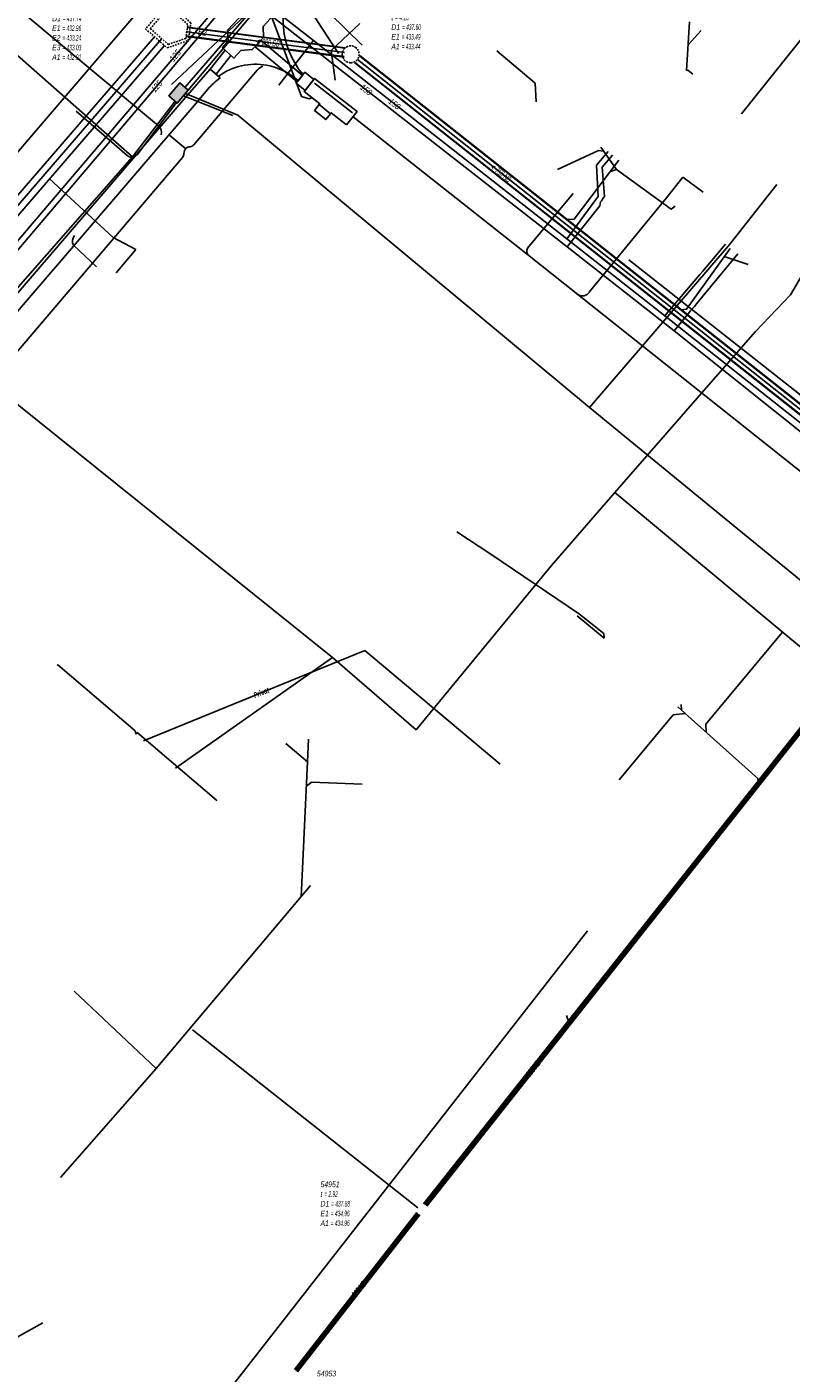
# Model space of a CAD drawing. Header units: metres. Extents: x 2695563 to 2696938, y 1260544 to 1262032.
# Tile 81 of 256: x 2696063 to 2696131, y 1260984 to 1261104. Entities that reach past the tile are written whole.
import ezdxf

# ---------------------------------------------------------------- set-up
doc = ezdxf.new("R2010")
doc.units = ezdxf.units.M
doc.linetypes.add('AUSGEZOGEN', pattern=[0])
doc.linetypes.add('STRICHLINIE2_S3', pattern=[0.25, 0.15, -0.1])
for name, color, linetype in [('AW_LK_ Haltung Text', 7, 'AUSGEZOGEN'), ('AW_LK_Ein-Auslauftext', 24, 'AUSGEZOGEN'), ('AW_LK_Haltung', 24, 'AUSGEZOGEN'), ('AW_LK_Normschacht Text', 24, 'AUSGEZOGEN'), ('AW_LK_Schacht Detailpolygon', 24, 'AUSGEZOGEN'), ('AW_LK_Trasselinie', 24, 'AUSGEZOGEN'), ('EW_LK_Bauwerk_FL_Linie_Punkt', 1, 'AUSGEZOGEN'), ('EW_LK_Trasseabs', 1, 'AUSGEZOGEN'), ('EW_LK_Trasseabs_Text', 1, 'AUSGEZOGEN'), ('EW_LK_Trasserand', 1, 'AUSGEZOGEN'), ('FM_LK_SW_BAUWERK', 94, 'AUSGEZOGEN'), ('FM_LK_SW_TRASSEKANTE', 94, 'AUSGEZOGEN'), ('GA_LK_Leitung', 32, 'AUSGEZOGEN'), ('GA_LK_Leitung_Text', 32, 'AUSGEZOGEN'), ('TV_LK_LEITUNG', 92, 'AUSGEZOGEN'), ('WA_LK_Leitung', 171, 'AUSGEZOGEN'), ('WA_LK_Leitung_Text', 171, 'AUSGEZOGEN')]:
    doc.layers.add(name, color=color, linetype=linetype)
doc.styles.add('ARIAL', font='arial.ttf')
doc.styles.add('ARIALNARROW', font='ARIALN.TTF')
pattern_1 = [(0, (2703955, 1269100), (4050, 4050), [4050, -4050]), (90, (2703955, 1269100), (-4050, 4050), [4050, -4050])]
pattern_2 = [(0, (2708005, 1273150), (6075, 6075), [6075, -6075]), (90, (2708005, 1273150), (-6075, 6075), [6075, -6075])]

# ---------------------------------------------------------------- blocks, each defined once
blk = doc.blocks.new('COMPLEXOBJECT_1522')
at = {"layer": 'AW_LK_Schacht Detailpolygon', "color": 24, "linetype": 'STRICHLINIE2_S3', "transparency": 33554687}
for centre, radius, start, end in [((6091.24, 11101.34), 0.767, 135.484, 179.6584), ((6091.22, 11101.33), 0.748, 179.4683, 219.5234), ((6091.24, 11101.33), 0.773, 115.145, 135.1879), ((6091.22, 11101.35), 0.749, 50.4716, 114.6532), ((6091.22, 11101.35), 0.752, 347.3121, 50.3875), ((6091.21, 11101.33), 0.739, 219.7041, 270.7833), ((6091.23, 11101.33), 0.735, 269.1993, 310.7294), ((6091.23, 11101.33), 0.735, 310.5113, 348.5455)]:
    blk.add_arc(centre, radius, start, end, dxfattribs=at)
blk = doc.blocks.new('COMPLEXOBJECT_1615')
at = {"layer": 'EW_LK_Trasserand', "color": 1, "linetype": 'AUSGEZOGEN', "transparency": 33554687}
for points in [[(6079.6, 11099.25), (6078.7, 11100.02), (6076.48, 11097.47), (6046.34, 11062.38), (6043.66, 11059.08)], [(6044.51, 11058.48), (6047.14, 11061.71), (6077.27, 11096.79), (6078.51, 11098.23)], [(6042.27, 11056.01), (6041.96, 11054.87), (6041.64, 11054.27)], [(6041.64, 11054.27), (6042.46, 11053.58), (6042.93, 11054.49), (6043.27, 11055.73)]]:
    blk.add_lwpolyline(points, dxfattribs=at)
for centre, radius, start, end in [((6083.51, 11093.96), 6.58, 126.4818, 139.501), ((6048.18, 11055.19), 5.97, 139.2121, 172.077), ((6048.53, 11055.02), 5.3, 139.2324, 172.2166)]:
    blk.add_arc(centre, radius, start, end, dxfattribs=at)
blk = doc.blocks.new('COMPLEXOBJECT_1880')
at = {"layer": 'EW_LK_Trasseabs', "color": 1, "linetype": 'AUSGEZOGEN', "transparency": 33554687}
blk.add_line((6068.58, 11082.42), (6066.53, 11084.36), dxfattribs=at)
blk.add_arc((6067.24, 11084.7), 0.794, 141.4333, 205.6312, dxfattribs=at)
blk = doc.blocks.new('COMPLEXOBJECT_1913')
at = {"layer": 'EW_LK_Trasseabs', "color": 1, "linetype": 'AUSGEZOGEN', "transparency": 33554687}
blk.add_line((6107.08, 11084.23), (6111.05, 11088.96), dxfattribs=at)
blk.add_arc((6107.5, 11083.8), 0.599, 133.8665, 206.4918, dxfattribs=at)
blk = doc.blocks.new('COMPLEXOBJECT_1930')
at = {"layer": 'EW_LK_Trasseabs', "color": 1, "linetype": 'AUSGEZOGEN', "transparency": 33554687}
blk.add_line((6076.53, 11092.93), (6075.11, 11094.12), dxfattribs=at)
blk.add_lwpolyline([(6046.51, 11057.29), (6047, 11057.85), (6076.25, 11092.16)], dxfattribs=at)
for centre, radius, start, end in [((6075.79, 11092.51), 0.573, 322.7392, 0.6824), ((6077.01, 11092.52), 0.639, 138.967, 180.2187)]:
    blk.add_arc(centre, radius, start, end, dxfattribs=at)
blk = doc.blocks.new('COMPLEXOBJECT_1931')
at = {"layer": 'EW_LK_Trasseabs', "color": 1, "linetype": 'AUSGEZOGEN', "transparency": 33554687}
blk.add_lwpolyline([(6077.24, 11093.29), (6082.25, 11099.15), (6082.89, 11099.94)], dxfattribs=at)
for centre, radius, start, end in [((6083.76, 11099.15), 1.18, 107.2323, 137.6817), ((6076.94, 11092.52), 0.59, 91.5123, 135.1934), ((6076.82, 11093.64), 0.546, 281.1601, 319.7871)]:
    blk.add_arc(centre, radius, start, end, dxfattribs=at)
blk = doc.blocks.new('COMPLEXOBJECT_2193')
at = {"layer": 'EW_LK_Trasseabs', "color": 1, "linetype": 'AUSGEZOGEN', "transparency": 33554687}
blk.add_line((6074.1, 11094.96), (6057.46, 11108.87), dxfattribs=at)
blk.add_arc((6073.73, 11094.42), 0.652, 337.8921, 55.7477, dxfattribs=at)
blk = doc.blocks.new('COMPLEXOBJECT_2279')
at = {"layer": 'EW_LK_Trasseabs', "color": 1, "linetype": 'AUSGEZOGEN', "transparency": 33554687}
blk.add_line((6112.47, 11080.16), (6119.36, 11088.57), dxfattribs=at)
blk.add_arc((6111.86, 11080.57), 0.741, 236.5313, 326.4746, dxfattribs=at)
blk = doc.blocks.new('COMPLEXOBJECT_2803')
at = {"layer": 'FM_LK_SW_TRASSEKANTE', "color": 94, "linetype": 'AUSGEZOGEN', "transparency": 33554687}
for p, q in [((6075.72, 11097.05), (6072.16, 11092.35)), ((6071.3, 11092.34), (6066.77, 11096.27))]:
    blk.add_line(p, q, dxfattribs=at)
for centre, radius, start, end in [((6071.73, 11092.82), 0.641, 228.0893, 270.246), ((6071.72, 11092.82), 0.639, 270.7324, 313.0549)]:
    blk.add_arc(centre, radius, start, end, dxfattribs=at)

msp = doc.modelspace()

# ---------------------------------------------------------------- hatches: boundary and pattern name
at = {"layer": 'EW_LK_Bauwerk_FL_Linie_Punkt', "lineweight": 18, "transparency": 33554687}
h = msp.add_hatch(dxfattribs=at)
h.set_pattern_fill('MUSTER', color=1, scale=4050, style=0, pattern_type=2)
h.set_pattern_definition(pattern_1)
h.paths.add_polyline_path([(2696080.75, 1261101.76), (2696081.77, 1261100.81), (2696082.41, 1261101.5), (2696083.43, 1261101.57), (2696084.43, 1261102.64), (2696084.39, 1261103.63), (2696085.04, 1261104.33), (2696084.01, 1261105.28), (2696083.25, 1261104.47), (2696082.25, 1261104.41), (2696081.23, 1261103.31), (2696081.29, 1261102.35)], flags=0)
h = msp.add_hatch(dxfattribs=at)
h.set_pattern_fill('MUSTER', color=1, scale=4050, style=0, pattern_type=2)
h.set_pattern_definition(pattern_1)
h.paths.add_polyline_path([(2696091.83, 1261094.87), (2696092.76, 1261096.05), (2696088.98, 1261099.01), (2696088.06, 1261097.83), (2696089.45, 1261096.74), (2696089.39, 1261096.67), (2696090.38, 1261095.85), (2696090.46, 1261095.95)], flags=0)
h = msp.add_hatch(dxfattribs=at)
h.set_pattern_fill('MUSTER', color=1, scale=2025, style=0, pattern_type=2)
h.set_pattern_definition([(0, (2699905, 1265050), (2025, 2025), [2025, -2025]), (90, (2699905, 1265050), (-2025, 2025), [2025, -2025])])
h.paths.add_polyline_path([(2696088.97, 1261096.16), (2696089.97, 1261095.34), (2696090.38, 1261095.85), (2696089.39, 1261096.67)], flags=0)
at = {"layer": 'EW_LK_Trasserand', "lineweight": 18, "transparency": 33554687}
h = msp.add_hatch(dxfattribs=at)
h.set_pattern_fill('MUSTER', color=1, scale=6075, style=0, pattern_type=2)
h.set_pattern_definition(pattern_2)
h.paths.add_polyline_path([(2696084.2, 1261102.4), (2696083.68, 1261101.83), (2696087.43, 1261098.71), (2696087.89, 1261099.26)], flags=0)
h = msp.add_hatch(dxfattribs=at)
h.set_pattern_fill('MUSTER', color=1, scale=6075, style=0, pattern_type=2)
h.set_pattern_definition(pattern_2)
h.paths.add_polyline_path([(2696080.2, 1261099.38), (2696081.52, 1261101.05), (2696081, 1261101.52), (2696079.67, 1261099.83)], flags=0)
h = msp.add_hatch(dxfattribs=at)
h.set_pattern_fill('MUSTER', color=1, scale=6075, style=0, pattern_type=2)
h.set_pattern_definition(pattern_2)
h.paths.add_polyline_path([(2696042.61, 1261054.08), (2696043.43, 1261053.39), (2696043.9, 1261054.3), (2696044.24, 1261055.54), (2696044.26, 1261055.64), (2696044.27, 1261055.74), (2696044.29, 1261055.84), (2696044.31, 1261055.93), (2696044.33, 1261056.03), (2696044.35, 1261056.12), (2696044.38, 1261056.22), (2696044.41, 1261056.31), (2696044.43, 1261056.41), (2696044.46, 1261056.5), (2696044.5, 1261056.6), (2696044.53, 1261056.69), (2696044.57, 1261056.78), (2696044.6, 1261056.87), (2696044.64, 1261056.96), (2696044.68, 1261057.05), (2696044.72, 1261057.14), (2696044.77, 1261057.23), (2696044.81, 1261057.32), (2696044.86, 1261057.4), (2696044.91, 1261057.49), (2696044.96, 1261057.57), (2696045.01, 1261057.66), (2696045.06, 1261057.74), (2696045.12, 1261057.82), (2696045.18, 1261057.9), (2696045.23, 1261057.98), (2696045.29, 1261058.06), (2696045.35, 1261058.14), (2696045.42, 1261058.21), (2696045.48, 1261058.29), (2696048.11, 1261061.52), (2696078.24, 1261096.6), (2696079.48, 1261098.04), (2696079.51, 1261098.08), (2696079.54, 1261098.12), (2696079.57, 1261098.15), (2696079.61, 1261098.19), (2696079.64, 1261098.22), (2696079.67, 1261098.26), (2696079.7, 1261098.29), (2696079.74, 1261098.33), (2696079.77, 1261098.36), (2696079.8, 1261098.4), (2696079.84, 1261098.43), (2696079.87, 1261098.47), (2696079.91, 1261098.5), (2696079.94, 1261098.53), (2696079.98, 1261098.57), (2696080.01, 1261098.6), (2696080.05, 1261098.63), (2696080.08, 1261098.66), (2696080.12, 1261098.7), (2696080.16, 1261098.73), (2696080.19, 1261098.76), (2696080.23, 1261098.79), (2696080.27, 1261098.82), (2696080.3, 1261098.85), (2696080.34, 1261098.88), (2696080.38, 1261098.91), (2696080.42, 1261098.94), (2696080.45, 1261098.97), (2696080.49, 1261099), (2696080.53, 1261099.03), (2696080.57, 1261099.06), (2696079.67, 1261099.83), (2696077.45, 1261097.28), (2696047.31, 1261062.19), (2696044.63, 1261058.89), (2696044.56, 1261058.81), (2696044.49, 1261058.72), (2696044.42, 1261058.64), (2696044.35, 1261058.55), (2696044.29, 1261058.46), (2696044.23, 1261058.37), (2696044.16, 1261058.28), (2696044.1, 1261058.18), (2696044.05, 1261058.09), (2696043.99, 1261058), (2696043.93, 1261057.9), (2696043.88, 1261057.8), (2696043.83, 1261057.7), (2696043.78, 1261057.61), (2696043.73, 1261057.51), (2696043.69, 1261057.41), (2696043.64, 1261057.3), (2696043.6, 1261057.2), (2696043.56, 1261057.1), (2696043.53, 1261057), (2696043.49, 1261056.89), (2696043.46, 1261056.79), (2696043.42, 1261056.68), (2696043.39, 1261056.57), (2696043.36, 1261056.47), (2696043.34, 1261056.36), (2696043.31, 1261056.25), (2696043.29, 1261056.14), (2696043.27, 1261056.04), (2696043.25, 1261055.93), (2696043.24, 1261055.82), (2696042.93, 1261054.68)], flags=0)
h = msp.add_hatch(dxfattribs=at)
h.set_pattern_fill('MUSTER', color=1, scale=6075, style=0, pattern_type=2)
h.set_pattern_definition(pattern_2)
h.paths.add_polyline_path([(2696088.91, 1261098.91), (2696088.12, 1261099.55), (2696087.33, 1261098.58), (2696088.13, 1261097.94)], flags=0)
at = {"layer": 'FM_LK_SW_BAUWERK', "transparency": 33554687}
msp.add_hatch(color=7, dxfattribs=at).paths.add_polyline_path([(2696077.72, 1261097.95), (2696076.96, 1261098.6), (2696075.98, 1261097.47), (2696076.74, 1261096.81)])

# ---------------------------------------------------------------- linework, layer by layer
at = {"layer": 'AW_LK_Haltung', "linetype": 'AUSGEZOGEN', "transparency": 33554687}
for p, q in [((2696091.7, 1261101.7), (2696077.64, 1261103.54)), ((2696091.71, 1261101.74), (2696077.65, 1261103.58)), ((2696091.71, 1261101.72), (2696077.65, 1261103.56)), ((2696091.6, 1261100.93), (2696077.54, 1261102.77)), ((2696091.6, 1261100.9), (2696077.54, 1261102.74)), ((2696091.6, 1261100.95), (2696077.55, 1261102.79)), ((2696145.55, 1261058.5), (2696092.55, 1261100.39)), ((2696145.57, 1261058.51), (2696092.56, 1261100.41)), ((2696145.58, 1261058.53), (2696092.57, 1261100.43)), ((2696146.02, 1261059.08), (2696093.01, 1261100.98)), ((2696146.03, 1261059.1), (2696093.03, 1261101)), ((2696146.04, 1261059.12), (2696093.04, 1261101.01)), ((2696145.7, 1261058.24), (2696098.69, 1260998.8)), ((2696145.72, 1261058.23), (2696098.71, 1260998.79)), ((2696145.74, 1261058.22), (2696098.72, 1260998.78)), ((2696145.94, 1261058.06), (2696098.93, 1260998.62)), ((2696145.96, 1261058.05), (2696098.94, 1260998.6)), ((2696145.97, 1261058.03), (2696098.96, 1260998.59)), ((2696098.07, 1260998.02), (2696087.18, 1260984.05)), ((2696098.09, 1260998.01), (2696087.19, 1260984.04)), ((2696098.1, 1260997.99), (2696087.21, 1260984.03)), ((2696098.31, 1260997.83), (2696087.41, 1260983.86)), ((2696098.32, 1260997.82), (2696087.43, 1260983.85)), ((2696098.34, 1260997.81), (2696087.44, 1260983.84))]:
    msp.add_line(p, q, dxfattribs=at)
at = {"layer": 'AW_LK_Haltung', "color": 24, "linetype": 'AUSGEZOGEN', "transparency": 33554687}
for p, q in [((2696093.02, 1261103.89), (2696090.44, 1261101.48)), ((2696122.38, 1261104.04), (2696122.1, 1261099.71)), ((2696075.36, 1261102.55), (2696042.69, 1261064.69)), ((2696123.41, 1261103.28), (2696122.25, 1261102)), ((2696090.8, 1261098.85), (2696090.44, 1261101.48)), ((2696114.46, 1261092.87), (2696115.87, 1261090.89)), ((2696071.3, 1261081.7), (2696073.07, 1261083.76)), ((2696127.59, 1261082.44), (2696125.55, 1261083.13)), ((2696101.64, 1261058.63), (2696104.67, 1261056.65)), ((2696112.35, 1261051.14), (2696114.77, 1261049.15)), ((2696121.33, 1261043.06), (2696122.82, 1261041.72)), ((2696121.63, 1261043.25), (2696121.65, 1261042.77)), ((2696088.44, 1261040.17), (2696088.34, 1261038.16)), ((2696086.41, 1261039.79), (2696088.34, 1261038.16)), ((2696088.34, 1261038.16), (2696087.77, 1261026.14)), ((2696088.61, 1261027.14), (2696074.88, 1261010.83)), ((2696074.88, 1261010.83), (2696067.55, 1261017.72)), ((2696111.42, 1261015.57), (2696111.59, 1261015.03)), ((2696078.09, 1261014.29), (2696098.18, 1260998.44)), ((2696066.36, 1261001.14), (2696074.88, 1261010.83)), ((2696064.77, 1260988.18), (2696059.16, 1260985.06))]:
    msp.add_line(p, q, dxfattribs=at)
at = {"layer": 'AW_LK_Haltung', "color": 255, "transparency": 33554687}
for p, q in [((2696091.65, 1261101.32), (2696077.6, 1261103.16)), ((2696145.8, 1261058.81), (2696092.79, 1261100.7)), ((2696145.84, 1261058.14), (2696098.83, 1260998.7)), ((2696098.21, 1260997.91), (2696087.31, 1260983.95))]:
    msp.add_line(p, q, dxfattribs=at)
at = {"layer": 'AW_LK_Haltung', "color": 24, "linetype": 'AUSGEZOGEN', "transparency": 33554687}
for points in [[(2696108.71, 1261096.92), (2696108.62, 1261098.58), (2696105.22, 1261101.46)], [(2696122.67, 1261099.39), (2696122.23, 1261099.74), (2696122.1, 1261099.71)], [(2696110.6, 1261090.89), (2696114.25, 1261092.58), (2696114.7, 1261092.54)], [(2696116.06, 1261091.74), (2696112.1, 1261086.48), (2696111.42, 1261086.44)], [(2696121.09, 1261087.63), (2696120.73, 1261087.36), (2696115.87, 1261090.89), (2696115.33, 1261090.71)], [(2696073.07, 1261083.76), (2696071.04, 1261084.84), (2696065.36, 1261090.05)], [(2696126, 1261083.85), (2696122.1, 1261078.46), (2696121.63, 1261078.4)], [(2696104.67, 1261056.63), (2696112.58, 1261051.31), (2696114.73, 1261049.59), (2696114.77, 1261049.15)], [(2696130.61, 1261049.68), (2696123.82, 1261041.49), (2696123.86, 1261040.78)], [(2696066.04, 1261046.72), (2696066.1, 1261046.79), (2696073.01, 1261040.9), (2696073.05, 1261040.61)], [(2696116.1, 1261036.55), (2696120.92, 1261042.32), (2696122, 1261042.45)], [(2696122.82, 1261041.72), (2696128.44, 1261036.68), (2696128.48, 1261036.43)], [(2696080.21, 1261034.68), (2696080.25, 1261034.73), (2696073.18, 1261040.76), (2696073.05, 1261040.61)], [(2696093.22, 1261036.16), (2696088.71, 1261036.35), (2696088.24, 1261035.95)]]:
    msp.add_lwpolyline(points, dxfattribs=at)
at = {"layer": 'AW_LK_Schacht Detailpolygon', "color": 24, "linetype": 'STRICHLINIE2_S3', "transparency": 33554687}
for points in [[(2696075.57, 1261105.33), (2696073.92, 1261103.41), (2696075.84, 1261101.73), (2696077.73, 1261102.38), (2696077.96, 1261103.96), (2696076.5, 1261105.24), (2696075.57, 1261105.33)], [(2696075.73, 1261105.06), (2696074.35, 1261103.44), (2696075.95, 1261102.03), (2696077.51, 1261102.57), (2696077.69, 1261103.81), (2696076.32, 1261105.01), (2696075.73, 1261105.06)]]:
    msp.add_lwpolyline(points, close=True, dxfattribs=at)
at = {"layer": 'AW_LK_Trasselinie', "color": 24, "linetype": 'AUSGEZOGEN', "transparency": 33554687}
for p, q in [((2696074.71, 1261102.72), (2696042.42, 1261065.29)), ((2696075.62, 1261101.93), (2696043.35, 1261064.54))]:
    msp.add_line(p, q, dxfattribs=at)
at = {"layer": 'EW_LK_Bauwerk_FL_Linie_Punkt', "color": 1, "linetype": 'AUSGEZOGEN', "transparency": 33554687}
msp.add_line((2696092.34, 1261095.93), (2696088.96, 1261098.58), dxfattribs=at)
for points in [[(2696080.75, 1261101.76), (2696081.77, 1261100.81), (2696082.41, 1261101.5), (2696083.43, 1261101.57), (2696084.43, 1261102.64), (2696084.39, 1261103.63), (2696085.04, 1261104.33), (2696084.01, 1261105.28), (2696083.25, 1261104.47), (2696082.25, 1261104.41), (2696081.23, 1261103.31), (2696081.29, 1261102.35), (2696080.75, 1261101.76)], [(2696091.83, 1261094.87), (2696092.76, 1261096.05), (2696088.98, 1261099.01), (2696088.06, 1261097.83), (2696089.45, 1261096.74), (2696089.39, 1261096.67), (2696090.38, 1261095.85), (2696090.46, 1261095.95), (2696091.83, 1261094.87)], [(2696088.97, 1261096.16), (2696089.97, 1261095.34), (2696090.38, 1261095.85), (2696089.39, 1261096.67), (2696088.97, 1261096.16)]]:
    msp.add_lwpolyline(points, close=True, dxfattribs=at)
at = {"layer": 'EW_LK_Trasseabs', "color": 1, "linetype": 'AUSGEZOGEN', "transparency": 33554687}
for p, q in [((2696087.82, 1261097.39), (2696083.94, 1261107.71)), ((2696087.66, 1261098.98), (2696087.52, 1261098.8)), ((2696087.66, 1261098.98), (2696087.73, 1261099.07)), ((2696087.73, 1261099.07), (2696087.95, 1261099.34)), ((2696088.39, 1261097.21), (2696087.82, 1261097.39)), ((2696107.93, 1261083.34), (2696092.41, 1261095.6)), ((2696120.33, 1261088.38), (2696121.78, 1261090.21)), ((2696123.57, 1261088.88), (2696121.78, 1261090.21)), ((2696112.42, 1261079.76), (2696107.93, 1261083.34)), ((2696135.72, 1261068.07), (2696116.96, 1261082.84)), ((2696134.23, 1261062.43), (2696112.42, 1261079.76)), ((2696093.46, 1261048.07), (2696073.73, 1261040.02)), ((2696105.49, 1261037.95), (2696093.46, 1261048.07)), ((2696078.83, 1260978.98), (2696113.28, 1261023.1))]:
    msp.add_line(p, q, dxfattribs=at)
msp.add_lwpolyline([(2696038.48, 1261064.31), (2696039.14, 1261065.12), (2696046.27, 1261073.51), (2696076.4, 1261108.68)], dxfattribs=at)
for centre, radius, start, end in [((2696093.71, 1261104.21), 7.54, 149.8426, 220.2117), ((2696083.72, 1261094.69), 5.58, 79.7035, 126.2897), ((2696083.53, 1261094.21), 6.09, 49.0042, 78.7195), ((2696088.47, 1261097.53), 0.329, 255.4722, 318.8796)]:
    msp.add_arc(centre, radius, start, end, dxfattribs=at)
at = {"layer": 'EW_LK_Trasserand', "color": 1, "linetype": 'AUSGEZOGEN', "transparency": 33554687}
for points in [[(2696084.2, 1261102.4), (2696083.68, 1261101.83), (2696087.43, 1261098.71), (2696087.89, 1261099.26), (2696084.2, 1261102.4)], [(2696080.2, 1261099.38), (2696081.52, 1261101.05), (2696081, 1261101.52), (2696079.67, 1261099.83), (2696080.2, 1261099.38)], [(2696088.91, 1261098.91), (2696088.12, 1261099.55), (2696087.33, 1261098.58), (2696088.13, 1261097.94), (2696088.91, 1261098.91)]]:
    msp.add_lwpolyline(points, close=True, dxfattribs=at)
at = {"layer": 'FM_LK_SW_BAUWERK', "color": 94, "transparency": 33554687}
msp.add_lwpolyline([(2696077.72, 1261097.95), (2696076.96, 1261098.6), (2696075.98, 1261097.47), (2696076.74, 1261096.81), (2696077.72, 1261097.95)], close=True, dxfattribs=at)
at = {"layer": 'FM_LK_SW_TRASSEKANTE', "color": 94, "linetype": 'AUSGEZOGEN', "transparency": 33554687}
for p, q in [((2696077.43, 1261098.2), (2696096.31, 1261120.14)), ((2696086.4, 1261108.66), (2696093.21, 1261101.97)), ((2696077.72, 1261097.95), (2696086.07, 1261107.88)), ((2696076.57, 1261096.97), (2696072.75, 1261092.02)), ((2696077.3, 1261097.46), (2696081.69, 1261095.7)), ((2696072.75, 1261092.02), (2696057.78, 1261074.96))]:
    msp.add_line(p, q, dxfattribs=at)
for points in [[(2696051.9, 1261110.28), (2696056.46, 1261106.38), (2696072.75, 1261092.02)], [(2696113.46, 1261069.69), (2696082.15, 1261095.74), (2696077.47, 1261097.66)], [(2696113.46, 1261069.69), (2696125.81, 1261084.06), (2696125.97, 1261084.26), (2696130.14, 1261089.56)], [(2696135.23, 1261051.88), (2696125.97, 1261059.46), (2696113.46, 1261069.69)]]:
    msp.add_lwpolyline(points, dxfattribs=at)
at = {"layer": 'GA_LK_Leitung', "color": 32, "linetype": 'AUSGEZOGEN', "transparency": 33554687}
for points in [[(2696081.8, 1261107.19), (2696083.43, 1261105.92), (2696111.48, 1261084), (2696121, 1261076.52), (2696138.7, 1261062.39), (2696146.57, 1261056.13), (2696157.52, 1261047.59), (2696170.33, 1261037.39), (2696170.77, 1261037.07), (2696183.38, 1261027.18), (2696185.97, 1261025.18), (2696192.17, 1261020.27)], [(2696081.18, 1261106.46), (2696080.18, 1261105.28), (2696079.99, 1261105.06), (2696044.92, 1261063.88)], [(2696114.79, 1261088.48), (2696114.59, 1261091.1), (2696115.5, 1261092.18)], [(2696114.79, 1261088.48), (2696114.68, 1261088.33), (2696114.52, 1261088.11), (2696114.44, 1261088.01), (2696114.37, 1261087.67), (2696111.48, 1261084)], [(2696122.8, 1261078.7), (2696122.99, 1261078.94), (2696126.66, 1261083.4)], [(2696121, 1261076.52), (2696122.08, 1261077.83), (2696122.25, 1261078.04), (2696122.47, 1261078.31), (2696122.8, 1261078.7)]]:
    msp.add_lwpolyline(points, dxfattribs=at)
at = {"layer": 'TV_LK_LEITUNG', "color": 92, "linetype": 'AUSGEZOGEN', "transparency": 33554687}
for p, q in [((2696086.59, 1261108.19), (2696076.24, 1261098.47)), ((2696086.59, 1261108.19), (2696091.1, 1261101.23)), ((2696135.91, 1261107.02), (2696127.01, 1261095.86)), ((2696090.56, 1261047.45), (2696076.58, 1261037.59))]:
    msp.add_line(p, q, dxfattribs=at)
for points in [[(2696090.56, 1261047.45), (2696052.17, 1261078.26), (2696051.85, 1261082.56), (2696033.65, 1261098.34), (2696031.81, 1261099.86)], [(2696133.37, 1261083.18), (2696131.37, 1261079.72), (2696128.25, 1261076.46), (2696124.69, 1261072.39), (2696115.73, 1261062.14)], [(2696115.73, 1261062.14), (2696110.07, 1261055.64), (2696098.02, 1261041), (2696090.56, 1261047.45)], [(2696115.73, 1261062.14), (2696131.65, 1261048.87), (2696140.17, 1261041.9), (2696145.07, 1261048.25), (2696150.05, 1261048.11)]]:
    msp.add_lwpolyline(points, dxfattribs=at)
at = {"layer": 'WA_LK_Leitung', "color": 7, "linetype": 'AUSGEZOGEN', "transparency": 33554687}
for p, q in [((2696088.87, 1261102.38), (2696085.79, 1261098.41)), ((2696123.54, 1261081.85), (2696125.56, 1261084.26))]:
    msp.add_line(p, q, dxfattribs=at)
for points in [[(2696082.58, 1261107.34), (2696082.9, 1261107.07), (2696083.5, 1261106.6), (2696083.77, 1261106.39), (2696088.87, 1261102.38), (2696111.45, 1261084.71), (2696120.17, 1261077.86), (2696132.73, 1261067.96), (2696140.91, 1261061.43)], [(2696081.88, 1261106.52), (2696081.43, 1261106), (2696080.54, 1261104.94), (2696080.37, 1261104.74), (2696060.29, 1261081.11), (2696045.5, 1261063.74), (2696045.34, 1261063.55)], [(2696114.22, 1261088.48), (2696114.09, 1261091.28), (2696115.11, 1261092.49)], [(2696111.45, 1261084.71), (2696111.56, 1261084.86), (2696114.03, 1261088.21), (2696114.11, 1261088.33), (2696114.22, 1261088.48)], [(2696120.17, 1261077.86), (2696120.29, 1261078), (2696123.3, 1261081.56), (2696123.54, 1261081.85)]]:
    msp.add_lwpolyline(points, dxfattribs=at)

# ---------------------------------------------------------------- block references
at = {"layer": 'AW_LK_Schacht Detailpolygon', "color": 24, "linetype": 'STRICHLINIE2_S3', "lineweight": -3, "transparency": 33554687}
msp.add_blockref('COMPLEXOBJECT_1522', (2690000.97, 1249999.81), dxfattribs=at)
at = {"layer": 'EW_LK_Trasseabs', "color": 1, "linetype": 'AUSGEZOGEN', "lineweight": -3, "transparency": 33554687}
for name in ['COMPLEXOBJECT_2193', 'COMPLEXOBJECT_1931', 'COMPLEXOBJECT_1930', 'COMPLEXOBJECT_1913', 'COMPLEXOBJECT_2279', 'COMPLEXOBJECT_1880']:
    msp.add_blockref(name, (2690000.97, 1249999.81), dxfattribs=at)
at = {"layer": 'EW_LK_Trasserand', "color": 1, "linetype": 'AUSGEZOGEN', "lineweight": -3, "transparency": 33554687}
msp.add_blockref('COMPLEXOBJECT_1615', (2690000.97, 1249999.81), dxfattribs=at)
at = {"layer": 'FM_LK_SW_TRASSEKANTE', "color": 94, "linetype": 'AUSGEZOGEN', "lineweight": -3, "transparency": 33554687}
msp.add_blockref('COMPLEXOBJECT_2803', (2690000.97, 1249999.81), dxfattribs=at)

# ---------------------------------------------------------------- texts
at = {"layer": 'AW_LK_ Haltung Text', "color": 24, "transparency": 33554687, "char_height": 0.5571, "attachment_point": 5, "style": 'ARIAL'}
for s, insert, width, rotation in [('\\A1;{\\fArial|i1|b0;\\H0.557054;\\W0.700000;\\C24;< \\W0.490000;800 SB}\\P', (2696084.8, 1261102.21), 2.4567, 353.8674), ('\\A1;{\\fArial|i1|b0;\\H0.557054;\\W0.700000;\\C24;< \\W0.490000;750 NB}\\P', (2696105.55, 1261090.59), 2.4894, 321.7644), ('\\A1;{\\fArial|i1|b0;\\H0.557054;\\W0.700000;\\C24;< \\W0.490000;300 NB}\\P', (2696108.28, 1261010.62), 2.4894, 51.7023), ('\\A1;{\\fArial|i1|b0;\\H0.557054;\\W0.700000;\\C24;< \\W0.490000;300 NB}\\P', (2696092.77, 1260990.98), 2.4894, 51.309)]:
    msp.add_mtext(s, dxfattribs=dict(at, insert=insert, width=width, rotation=rotation))
at = {"layer": 'AW_LK_Ein-Auslauftext', "color": 24, "transparency": 33554687, "insert": (2696078.56, 1261102.9), "char_height": 0.5571, "width": 0.8638, "attachment_point": 7, "rotation": 352.5426, "style": 'ARIAL'}
msp.add_mtext('\\A1;{\\fArial|i1|b0;\\H0.557054;\\W0.700000;\\C24;E2}\\P', dxfattribs=at)
at = {"layer": 'AW_LK_Normschacht Text', "color": 24, "transparency": 33554687, "char_height": 0.5064, "attachment_point": 1, "line_spacing_factor": 1.024096, "style": 'ARIAL'}
for s, insert, width in [('\\A1;{\\fArial|i1|b0;\\H0.506413;\\W0.693818;\\C24;57210}\\P{\\fArial|i1|b0;\\H0.505000;\\W0.693818;\\C24;t \\W0.485673;= 4.83}\\P{\\fArial|i1|b0;\\H0.505000;\\W0.693818;\\C24;D1 \\W0.485673;= 437.74}\\P{\\fArial|i1|b0;\\H0.505000;\\W0.693818;\\C24;E1 \\W0.485673;= 432.96}\\P{\\fArial|i1|b0;\\H0.505000;\\W0.693818;\\C24;E2 \\W0.485673;= 433.24}\\P{\\fArial|i1|b0;\\H0.505000;\\W0.693818;\\C24;E3 \\W0.485673;= 433.03}\\P{\\fArial|i1|b0;\\H0.505000;\\W0.693818;\\C24;A1 \\W0.485673;= 432.91}\\P', (2696065.6, 1261106.32), 2.8318), ('\\A1;{\\fArial|i1|b0;\\H0.506413;\\W0.695182;\\C24;54787}\\P{\\fArial|i1|b0;\\H0.505000;\\W0.695182;\\C24;t \\W0.486627;= 4.16}\\P{\\fArial|i1|b0;\\H0.505000;\\W0.695182;\\C24;D1 \\W0.486627;= 437.60}\\P{\\fArial|i1|b0;\\H0.505000;\\W0.695182;\\C24;E1 \\W0.486627;= 433.49}\\P{\\fArial|i1|b0;\\H0.505000;\\W0.695182;\\C24;A1 \\W0.486627;= 433.44}\\P', (2696095.81, 1261105.55), 2.8408), ('\\A1;{\\fArial|i1|b0;\\H0.506413;\\W0.695136;\\C24;54951}\\P{\\fArial|i1|b0;\\H0.505000;\\W0.695136;\\C24;t \\W0.486595;= 2.92}\\P{\\fArial|i1|b0;\\H0.505000;\\W0.695136;\\C24;D1 \\W0.486595;= 437.88}\\P{\\fArial|i1|b0;\\H0.505000;\\W0.695136;\\C24;E1 \\W0.486595;= 434.96}\\P{\\fArial|i1|b0;\\H0.505000;\\W0.695136;\\C24;A1 \\W0.486595;= 434.96}\\P', (2696089.5, 1261000.78), 2.8372)]:
    msp.add_mtext(s, dxfattribs=dict(at, insert=insert, width=width))
at = {"layer": 'AW_LK_Normschacht Text', "color": 24, "transparency": 33554687, "insert": (2696089.18, 1260983.93), "char_height": 0.5064, "width": 1.5666, "attachment_point": 1, "style": 'ARIAL'}
msp.add_mtext('\\A1;{\\fArial|i1|b0;\\H0.506413;\\W0.700000;\\C24;54953}\\P', dxfattribs=at)
at = {"layer": 'EW_LK_Trasseabs_Text', "color": 1, "transparency": 33554687, "insert": (2696084.22, 1261044.3), "char_height": 0.5075, "width": 1.3231, "attachment_point": 5, "rotation": 22.1931, "style": 'ARIALNARROW'}
msp.add_mtext('\\A1;{\\fArial Narrow|i1|b1;\\H0.507500;\\W0.700000;\\C1;Privat}\\P', dxfattribs=at)
at = {"layer": 'GA_LK_Leitung_Text', "color": 32, "transparency": 33554687, "char_height": 0.5583, "width": 1.1081, "attachment_point": 5, "style": 'ARIAL'}
for s, insert, rotation in [('\\A1;{\\fArial|i1|b0;\\H0.558250;\\W0.700000;\\C32;125}\\P', (2696076.56, 1261101.03), 49.7286), ('\\A1;{\\fArial|i1|b0;\\H0.558250;\\W0.700000;\\C32;150}\\P', (2696093.57, 1261097.99), 321.9984)]:
    msp.add_mtext(s, dxfattribs=dict(at, insert=insert, rotation=rotation))
at = {"layer": 'WA_LK_Leitung_Text', "color": 7, "transparency": 33554687, "char_height": 0.5543, "width": 1.1001, "attachment_point": 5, "style": 'ARIAL'}
for s, insert, rotation in [('\\A1;{\\fArial|i1|b0;\\H0.554263;\\W0.700000;\\C7;125}\\P', (2696074.91, 1261098.3), 49.6476), ('\\A1;{\\fArial|i1|b0;\\H0.554263;\\W0.700000;\\C7;150}\\P', (2696096.09, 1261096.73), 321.9561)]:
    msp.add_mtext(s, dxfattribs=dict(at, insert=insert, rotation=rotation))

doc.saveas('drawing.dxf')
